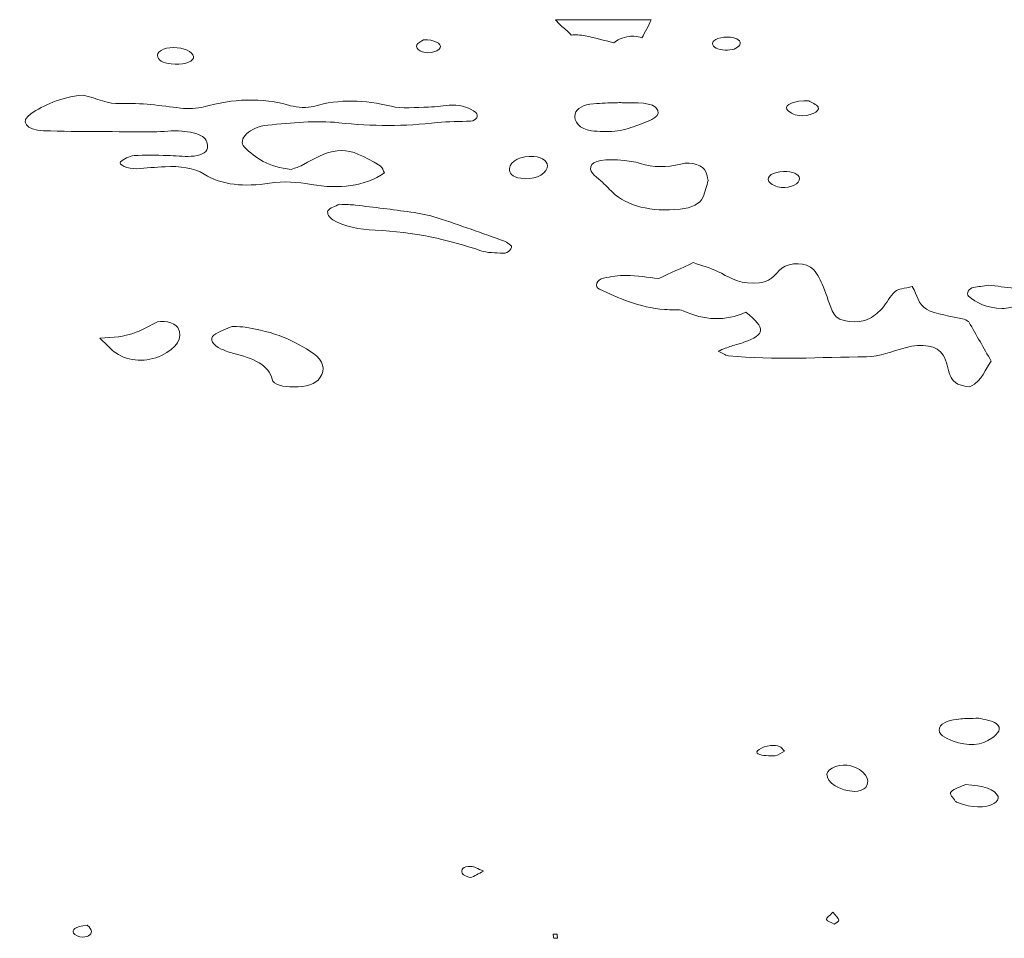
# Model space of a CAD drawing. Extents: x 432 to 1642, y -1026 to -372.
# Tile 10 of 15: x 1454 to 1509, y -969 to -919. Entities that reach past the tile are written whole.
import ezdxf

# ---------------------------------------------------------------- set-up
doc = ezdxf.new("R2010")
doc.units = 0
doc.header["$MEASUREMENT"] = 0
doc.layers.add('Layer 1', color=7, linetype='Continuous')

# ---------------------------------------------------------------- blocks, each defined once
blk = doc.blocks.new('block 22')
at = {"layer": 'Layer 1', "lineweight": 0}
for points, knots in [([(1476.439, -919.963), (1476.352, -920.222), (1476.763, -920.446), (1477.23, -920.391), (1477.435, -920.367), (1477.696, -920.232), (1477.744, -920.122), (1477.847, -919.889), (1477.398, -919.669), (1476.822, -919.68), (1476.716, -919.754), (1476.477, -919.849), (1476.439, -919.963)], [0, 0, 0, 0, 1, 1, 1, 2, 2, 2, 3, 3, 3, 4, 4, 4, 4]), ([(1462.103, -920.54), (1462.094, -920.815), (1462.403, -920.959), (1462.854, -921.018), (1463.445, -921.094), (1464.024, -920.936), (1464.092, -920.695), (1464.163, -920.443), (1463.75, -920.181), (1463.192, -920.124), (1462.618, -920.065), (1462.111, -920.255), (1462.103, -920.54)], [0, 0, 0, 0, 1, 1, 1, 2, 2, 2, 3, 3, 3, 4, 4, 4, 4]), ([(1455.804, -924.718), (1457.825, -924.771), (1459.852, -924.763), (1461.877, -924.77), (1462.403, -924.772), (1462.94, -924.692), (1463.452, -924.732), (1463.859, -924.763), (1464.342, -924.87), (1464.59, -925.033), (1464.827, -925.19), (1464.902, -925.467), (1464.87, -925.684), (1464.832, -925.941), (1464.417, -926.102), (1463.958, -926.128), (1463.529, -926.151), (1463.086, -926.091), (1462.648, -926.084), (1462.033, -926.073), (1461.409, -926.042), (1460.808, -926.092), (1460.528, -926.115), (1460.224, -926.284), (1460.061, -926.43), (1459.89, -926.583), (1460.475, -926.84), (1460.948, -926.815), (1461.473, -926.788), (1461.993, -926.724), (1462.518, -926.702), (1463.338, -926.669), (1464.109, -926.747), (1464.677, -927.11), (1465.664, -927.742), (1466.935, -927.823), (1468.288, -927.619), (1469.101, -927.496), (1469.814, -927.544), (1470.601, -927.684), (1472.16, -927.959), (1473.548, -927.787), (1474.656, -927.049), (1474.575, -926.913), (1474.566, -926.751), (1474.413, -926.659), (1472.548, -925.522), (1472.041, -925.525), (1470.045, -926.652), (1469.927, -926.718), (1469.759, -926.758), (1469.499, -926.852), (1468.25, -926.726), (1467.49, -926.212), (1466.914, -925.62), (1466.503, -925.197), (1467.199, -924.493), (1468.201, -924.401), (1469.494, -924.283), (1470.877, -924.137), (1472.125, -924.27), (1473.987, -924.468), (1475.765, -924.476), (1477.593, -924.262), (1478.185, -924.193), (1478.813, -924.218), (1479.421, -924.179), (1479.75, -924.159), (1479.893, -923.869), (1479.701, -923.709), (1479.389, -923.45), (1478.957, -923.29), (1478.394, -923.296), (1477.96, -923.301), (1477.53, -923.394), (1477.096, -923.402), (1476.401, -923.416), (1475.609, -923.506), (1475.024, -923.363), (1473.552, -923.003), (1472.192, -922.95), (1470.738, -923.364), (1470.408, -923.458), (1469.814, -923.429), (1469.466, -923.329), (1467.822, -922.857), (1466.264, -922.942), (1464.669, -923.396), (1464.311, -923.497), (1463.788, -923.51), (1463.383, -923.462), (1462.272, -923.328), (1461.212, -923.154), (1460.018, -923.216), (1459.419, -923.247), (1458.76, -922.935), (1457.984, -922.742), (1456.667, -922.875), (1455.834, -923.295), (1455.093, -923.781), (1454.482, -924.183), (1454.825, -924.693), (1455.804, -924.718)], [0, 0, 0, 0, 1, 1, 1, 2, 2, 2, 3, 3, 3, 4, 4, 4, 5, 5, 5, 6, 6, 6, 7, 7, 7, 8, 8, 8, 9, 9, 9, 10, 10, 10, 11, 11, 11, 12, 12, 12, 13, 13, 13, 14, 14, 14, 15, 15, 15, 16, 16, 16, 17, 17, 17, 18, 18, 18, 19, 19, 19, 20, 20, 20, 21, 21, 21, 22, 22, 22, 23, 23, 23, 24, 24, 24, 25, 25, 25, 26, 26, 26, 27, 27, 27, 28, 28, 28, 29, 29, 29, 30, 30, 30, 31, 31, 31, 32, 32, 32, 33, 33, 33, 34, 34, 34, 34]), ([(1485.205, -923.786), (1485.098, -924.218), (1485.451, -924.62), (1486.103, -924.71), (1486.512, -924.767), (1486.976, -924.784), (1487.386, -924.74), (1487.798, -924.695), (1488.216, -924.581), (1488.558, -924.444), (1489.106, -924.223), (1489.948, -924.009), (1489.773, -923.595), (1489.548, -923.061), (1488.536, -923.206), (1487.788, -923.163), (1487.701, -923.158), (1487.613, -923.162), (1487.415, -923.162), (1487.09, -923.177), (1486.651, -923.186), (1486.22, -923.222), (1485.645, -923.269), (1485.278, -923.484), (1485.205, -923.786)], [0, 0, 0, 0, 1, 1, 1, 2, 2, 2, 3, 3, 3, 4, 4, 4, 5, 5, 5, 6, 6, 6, 7, 7, 7, 8, 8, 8, 8]), ([(1496.904, -923.527), (1496.989, -923.672), (1497.313, -923.847), (1497.58, -923.878), (1498.134, -923.942), (1498.77, -923.645), (1498.638, -923.41), (1498.552, -923.257), (1498.248, -923.14), (1498.131, -923.065), (1497.327, -923.026), (1496.754, -923.265), (1496.904, -923.527)], [0, 0, 0, 0, 1, 1, 1, 2, 2, 2, 3, 3, 3, 4, 4, 4, 4]), ([(1481.565, -926.804), (1481.536, -927.052), (1481.705, -927.267), (1482.19, -927.346), (1482.856, -927.453), (1483.51, -927.19), (1483.661, -926.769), (1483.766, -926.473), (1483.413, -926.174), (1482.918, -926.138), (1482.231, -926.089), (1481.612, -926.381), (1481.565, -926.804)], [0, 0, 0, 0, 1, 1, 1, 2, 2, 2, 3, 3, 3, 4, 4, 4, 4]), ([(1488.794, -926.523), (1488.641, -926.478), (1488.476, -926.44), (1488.308, -926.413), (1487.23, -926.24), (1486.329, -926.3), (1486.131, -926.575), (1485.867, -926.94), (1486.306, -927.207), (1486.623, -927.489), (1486.85, -927.693), (1487.052, -927.904), (1487.267, -928.112), (1488.063, -928.881), (1489.391, -929.22), (1491.001, -929.051), (1491.66, -928.982), (1492.113, -928.76), (1492.265, -928.402), (1492.403, -928.078), (1492.473, -927.745), (1492.558, -927.464), (1492.507, -927.271), (1492.483, -927.128), (1492.428, -926.988), (1492.293, -926.648), (1491.653, -926.397), (1491.043, -926.554), (1490.235, -926.761), (1489.536, -926.744), (1488.794, -926.523)], [0, 0, 0, 0, 1, 1, 1, 2, 2, 2, 3, 3, 3, 4, 4, 4, 5, 5, 5, 6, 6, 6, 7, 7, 7, 8, 8, 8, 9, 9, 9, 10, 10, 10, 10]), ([(1495.919, -927.526), (1496.005, -927.666), (1496.342, -927.827), (1496.606, -927.852), (1497.135, -927.902), (1497.625, -927.625), (1497.613, -927.356), (1497.603, -927.125), (1497.215, -926.954), (1496.73, -926.966), (1496.16, -926.979), (1495.739, -927.235), (1495.919, -927.526)], [0, 0, 0, 0, 1, 1, 1, 2, 2, 2, 3, 3, 3, 4, 4, 4, 4]), ([(1477.561, -929.523), (1477.123, -929.378), (1476.609, -929.287), (1476.108, -929.215), (1475.1, -929.07), (1474.078, -928.95), (1473.059, -928.828), (1472.807, -928.798), (1472.542, -928.802), (1472.152, -928.784), (1471.966, -928.882), (1471.6, -928.99), (1471.53, -929.138), (1471.46, -929.288), (1471.599, -929.52), (1471.797, -929.642), (1472.404, -930.017), (1473.27, -930.172), (1474.138, -930.213), (1476.282, -930.315), (1478.188, -930.729), (1479.984, -931.352), (1480.317, -931.467), (1480.799, -931.471), (1481.219, -931.492), (1481.498, -931.506), (1481.793, -931.163), (1481.631, -931.047), (1481.527, -930.972), (1481.44, -930.879), (1481.302, -930.83), (1480.063, -930.387), (1478.828, -929.94), (1477.561, -929.523)], [0, 0, 0, 0, 1, 1, 1, 2, 2, 2, 3, 3, 3, 4, 4, 4, 5, 5, 5, 6, 6, 6, 7, 7, 7, 8, 8, 8, 9, 9, 9, 10, 10, 10, 11, 11, 11, 11]), ([(1493.071, -932.493), (1492.691, -932.311), (1492.221, -932.184), (1491.733, -932.011), (1491.064, -932.317), (1490.468, -932.59), (1489.819, -932.886), (1489.215, -932.826), (1488.621, -932.732), (1488.022, -932.718), (1487.608, -932.708), (1487.168, -932.782), (1486.773, -932.865), (1486.389, -932.945), (1486.241, -933.35), (1486.539, -933.484), (1487.621, -933.97), (1488.684, -934.483), (1490.149, -934.605), (1490.495, -934.633), (1490.956, -934.574), (1491.176, -934.675), (1492.319, -935.201), (1493.51, -935.27), (1494.641, -934.756), (1495.772, -935.668), (1495.718, -935.978), (1494.534, -936.419), (1494.318, -936.5), (1494.062, -936.55), (1493.838, -936.625), (1493.618, -936.7), (1493.415, -936.788), (1493.109, -936.908), (1493.33, -937.009), (1493.485, -937.138), (1493.679, -937.158), (1496.213, -937.422), (1498.769, -937.241), (1501.312, -937.215), (1502.032, -937.208), (1502.753, -936.907), (1503.453, -936.718), (1504.407, -936.461), (1505.222, -936.592), (1505.548, -937.132), (1505.765, -937.49), (1505.793, -937.881), (1505.94, -938.253), (1506.053, -938.54), (1506.247, -938.808), (1507.023, -938.88), (1507.797, -938.495), (1507.847, -937.9), (1508.214, -937.463), (1507.785, -936.712), (1507.397, -936.035), (1506.971, -935.289), (1506.951, -935.277), (1506.858, -935.18), (1506.712, -935.142), (1506.009, -934.959), (1505.109, -934.881), (1504.633, -934.593), (1504.166, -934.309), (1504.125, -933.818), (1503.845, -933.325), (1503.443, -933.436), (1503.034, -933.475), (1502.9, -933.6), (1502.595, -933.886), (1502.456, -934.221), (1502.19, -934.521), (1502.005, -934.731), (1501.777, -934.947), (1501.47, -935.104), (1500.842, -935.425), (1499.755, -935.299), (1499.516, -934.862), (1499.244, -934.361), (1499.137, -933.835), (1498.918, -933.324), (1498.78, -933.005), (1498.648, -932.672), (1498.373, -932.385), (1497.995, -931.992), (1497.073, -931.968), (1496.63, -932.319), (1496.2, -932.659), (1496.083, -933.167), (1495.038, -933.152), (1494.152, -933.139), (1493.662, -932.777), (1493.071, -932.493)], [0, 0, 0, 0, 1, 1, 1, 2, 2, 2, 3, 3, 3, 4, 4, 4, 5, 5, 5, 6, 6, 6, 7, 7, 7, 8, 8, 8, 9, 9, 9, 10, 10, 10, 11, 11, 11, 12, 12, 12, 13, 13, 13, 14, 14, 14, 15, 15, 15, 16, 16, 16, 17, 17, 17, 18, 18, 18, 19, 19, 19, 20, 20, 20, 21, 21, 21, 22, 22, 22, 23, 23, 23, 24, 24, 24, 25, 25, 25, 26, 26, 26, 27, 27, 27, 28, 28, 28, 29, 29, 29, 30, 30, 30, 31, 31, 31, 31]), ([(1506.96, -933.863), (1507.375, -934.25), (1507.958, -934.522), (1508.799, -934.541), (1509.108, -934.548), (1509.477, -934.464), (1509.73, -934.359), (1510.338, -934.107), (1510.198, -933.581), (1509.495, -933.446), (1509.017, -933.353), (1508.502, -933.317), (1508.086, -933.266), (1507.734, -933.312), (1507.483, -933.339), (1507.237, -933.379), (1506.967, -933.422), (1506.807, -933.72), (1506.96, -933.863)], [0, 0, 0, 0, 1, 1, 1, 2, 2, 2, 3, 3, 3, 4, 4, 4, 5, 5, 5, 6, 6, 6, 6]), ([(1459.8, -937.008), (1460.519, -937.49), (1461.512, -937.543), (1462.319, -937.143), (1463.158, -936.728), (1463.543, -936.221), (1463.224, -935.598), (1463.082, -935.32), (1462.295, -935.148), (1461.948, -935.354), (1461.222, -935.784), (1460.474, -936.172), (1458.913, -936.181), (1459.366, -936.609), (1459.534, -936.83), (1459.8, -937.008)], [0, 0, 0, 0, 1, 1, 1, 2, 2, 2, 3, 3, 3, 4, 4, 4, 5, 5, 5, 5]), ([(1465.596, -936.777), (1465.798, -936.866), (1466.011, -936.957), (1466.246, -937.013), (1467.431, -937.297), (1468.283, -937.704), (1468.443, -938.465), (1468.51, -938.786), (1469.067, -938.891), (1469.641, -938.887), (1470.312, -938.882), (1470.855, -938.731), (1471.088, -938.385), (1471.406, -937.91), (1471.286, -937.429), (1470.723, -937.033), (1469.744, -936.346), (1468.529, -935.816), (1466.946, -935.584), (1466.78, -935.56), (1466.601, -935.56), (1466.234, -935.536), (1465.958, -935.662), (1465.51, -935.807), (1465.224, -936.016), (1464.946, -936.219), (1465.188, -936.599), (1465.596, -936.777)], [0, 0, 0, 0, 1, 1, 1, 2, 2, 2, 3, 3, 3, 4, 4, 4, 5, 5, 5, 6, 6, 6, 7, 7, 7, 8, 8, 8, 9, 9, 9, 9]), ([(1495.327, -959.191), (1495.56, -959.285), (1495.952, -959.311), (1496.255, -959.289), (1496.45, -959.276), (1496.614, -959.123), (1496.778, -959.039), (1496.669, -958.927), (1496.625, -958.822), (1496.505, -958.776), (1496.38, -958.728), (1496.174, -958.712), (1496.017, -958.726), (1495.5, -958.772), (1495.06, -959.084), (1495.327, -959.191)], [0, 0, 0, 0, 1, 1, 1, 2, 2, 2, 3, 3, 3, 4, 4, 4, 5, 5, 5, 5]), ([(1499.126, -960.304), (1499.091, -960.76), (1499.832, -961.241), (1500.676, -961.26), (1500.874, -961.264), (1501.198, -961.148), (1501.269, -961.047), (1501.586, -960.597), (1501.185, -960.056), (1500.44, -959.839), (1499.938, -959.693), (1499.153, -959.971), (1499.126, -960.304)], [0, 0, 0, 0, 1, 1, 1, 2, 2, 2, 3, 3, 3, 4, 4, 4, 4]), ([(1480.133, -965.671), (1479.802, -965.542), (1479.615, -965.41), (1479.427, -965.409), (1479.009, -965.407), (1478.861, -965.599), (1478.945, -965.788), (1478.99, -965.888), (1479.342, -966.047), (1479.402, -966.029), (1479.653, -965.953), (1479.845, -965.821), (1480.133, -965.671)], [0, 0, 0, 0, 1, 1, 1, 2, 2, 2, 3, 3, 3, 4, 4, 4, 4]), ([(1499.097, -968.354), (1499.124, -968.445), (1499.378, -968.517), (1499.533, -968.598), (1499.621, -968.526), (1499.79, -968.448), (1499.778, -968.381), (1499.757, -968.267), (1499.623, -968.159), (1499.456, -967.946), (1499.266, -968.148), (1499.069, -968.26), (1499.097, -968.354)], [0, 0, 0, 0, 1, 1, 1, 2, 2, 2, 3, 3, 3, 4, 4, 4, 4]), ([(1457.459, -969.107), (1457.512, -969.204), (1457.794, -969.334), (1457.955, -969.328), (1458.347, -969.311), (1458.5, -969.13), (1458.431, -968.931), (1458.389, -968.807), (1458.24, -968.695), (1458.211, -968.661), (1457.51, -968.755), (1457.357, -968.918), (1457.459, -969.107)], [0, 0, 0, 0, 1, 1, 1, 2, 2, 2, 3, 3, 3, 4, 4, 4, 4]), ([(1483.988, -969.166), (1483.996, -969.238), (1483.998, -969.311), (1484.022, -969.381), (1484.025, -969.389), (1484.153, -969.385), (1484.224, -969.386), (1484.216, -969.314), (1484.208, -969.241), (1484.2, -969.166), (1484.129, -969.166), (1484.058, -969.166), (1483.988, -969.166)], [0, 0, 0, 0, 1, 1, 1, 2, 2, 2, 3, 3, 3, 4, 4, 4, 4])]:
    blk.add_open_spline(points, degree=3, knots=knots, dxfattribs=at)

msp = doc.modelspace()

# ---------------------------------------------------------------- linework, layer by layer
at = {"layer": 'Layer 1', "lineweight": 0}
for points, knots in [([(1484.533, -918.995), (1484.731, -919.152), (1484.87, -919.291), (1484.979, -919.422), (1485.217, -919.403), (1485.478, -919.413), (1485.752, -919.464), (1486.297, -919.565), (1486.805, -919.725), (1487.339, -919.845), (1487.513, -919.688), (1487.804, -919.564), (1488.2, -919.498), (1488.279, -919.484), (1488.37, -919.49), (1488.455, -919.488), (1488.614, -919.481), (1488.76, -919.524), (1488.885, -919.583), (1489.072, -919.249), (1489.268, -918.911), (1489.409, -918.57), (1489.409, -918.57), (1484.11, -918.57), (1484.11, -918.57), (1484.221, -918.713), (1484.357, -918.855), (1484.533, -918.995)], [0, 0, 0, 0, 1, 1, 1, 2, 2, 2, 3, 3, 3, 4, 4, 4, 5, 5, 5, 6, 6, 6, 7, 7, 7, 8, 8, 8, 9, 9, 9, 9]), ([(1493.489, -920.249), (1493.877, -920.264), (1494.182, -920.179), (1494.305, -919.96), (1494.412, -919.768), (1494.157, -919.562), (1493.786, -919.534), (1493.287, -919.497), (1492.783, -919.667), (1492.794, -919.891), (1492.805, -920.117), (1493.097, -920.233), (1493.489, -920.249)], [0, 0, 0, 0, 1, 1, 1, 2, 2, 2, 3, 3, 3, 4, 4, 4, 4]), ([(1508.491, -957.507), (1508.262, -957.339), (1507.762, -957.279), (1507.521, -957.21), (1507.062, -957.229), (1506.789, -957.228), (1506.523, -957.253), (1505.967, -957.305), (1505.454, -957.415), (1505.346, -957.759), (1505.239, -958.098), (1505.653, -958.308), (1506.105, -958.48), (1506.891, -958.781), (1507.704, -958.72), (1508.246, -958.318), (1508.574, -958.074), (1508.851, -957.773), (1508.491, -957.507)], [0, 0, 0, 0, 1, 1, 1, 2, 2, 2, 3, 3, 3, 4, 4, 4, 5, 5, 5, 6, 6, 6, 6]), ([(1506.795, -960.888), (1506.592, -960.979), (1506.163, -961.092), (1505.989, -961.277), (1505.873, -961.399), (1506.117, -961.625), (1506.218, -961.801), (1506.241, -961.841), (1506.336, -961.873), (1506.407, -961.901), (1507.102, -962.171), (1507.899, -962.2), (1508.362, -961.938), (1508.521, -961.847), (1508.637, -961.666), (1508.59, -961.547), (1508.441, -961.169), (1507.768, -960.914), (1506.795, -960.888)], [0, 0, 0, 0, 1, 1, 1, 2, 2, 2, 3, 3, 3, 4, 4, 4, 5, 5, 5, 6, 6, 6, 6])]:
    msp.add_open_spline(points, degree=3, knots=knots, dxfattribs=at)

# ---------------------------------------------------------------- block references
at = {"layer": 'Layer 1'}
msp.add_blockref('block 22', (0, 0), dxfattribs=at)

doc.saveas('drawing.dxf')
